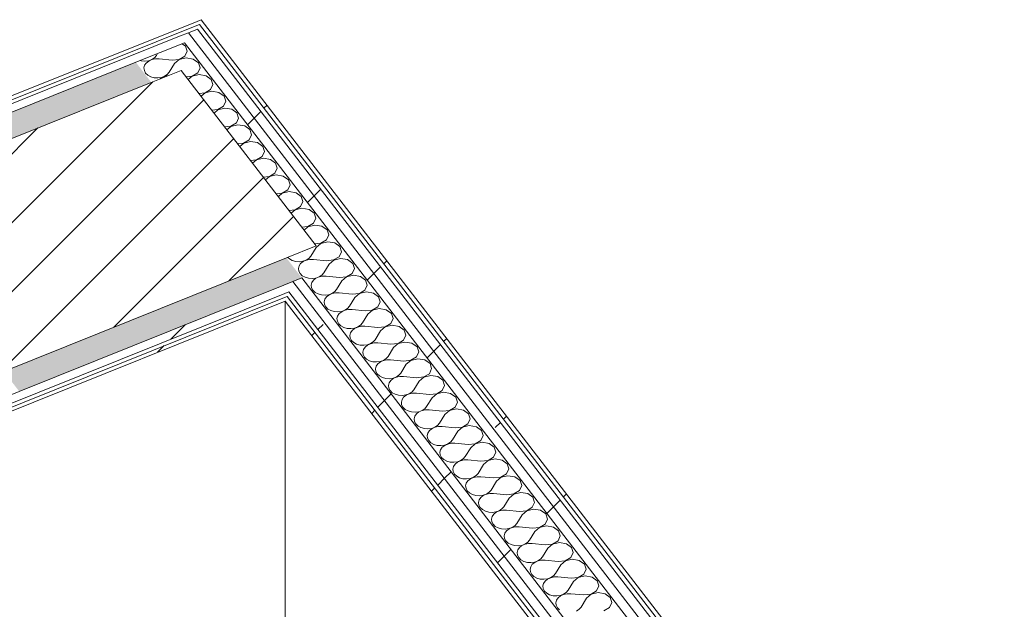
# Model space of a CAD drawing. Header units: millimetres. Extents: x -2220 to 52371, y -4077 to 6953.
# Tile 208 of 256: x 31501 to 32817, y 218 to 1006. Entities that reach past the tile are written whole.
import ezdxf

# ---------------------------------------------------------------- set-up
doc = ezdxf.new("R2010")
doc.units = ezdxf.units.MM
doc.header["$MEASUREMENT"] = 0
doc.linetypes.add('Wipeout_Contour', pattern=[1000, 0, -1000])
doc.layers.add('10_ESTR_Pilars', color=7, linetype='Continuous')
doc.layers.add('Nuevo_08_E_Envans secs', color=7, linetype='Continuous')
for name, color, linetype, lineweight in [('10_ESTR_Pilars_Pluma_Nº__28', 7, 'Continuous', 20), ('10_ESTR_Pilars_Pluma_Nº__42', 8, 'Continuous', 25), ('Nuevo_08_E_Envans secs_Pluma_Nº__1', 7, 'Continuous', 5), ('Nuevo_08_E_Envans secs_Pluma_Nº__47', 7, 'Continuous', 20)]:
    doc.layers.add(name, color=color, linetype=linetype, lineweight=lineweight)
for name, color, linetype, lineweight, true_color in [('Nuevo_08_E_Envans secs_Pluma_Nº__102', 7, 'Continuous', 5, 0xcccccc), ('Nuevo_08_E_Envans secs_Pluma_Nº__171', 171, 'Continuous', 13, 0xaaaaff), ('Nuevo_08_E_Envans secs_Pluma_Nº__177', 7, 'Continuous', 15, 0xf7e046)]:
    doc.layers.add(name, color=color, linetype=linetype, lineweight=lineweight, true_color=true_color)
pattern_1 = [(45, (42615.74, 4689.65), (-183.848, 183.848), [195, -65]), (45, (42615.74, 4873.5), (-183.848, 183.848), [195, -65])]

# ---------------------------------------------------------------- blocks, each defined once
blk = doc.blocks.new('Elem Sección_177_2', base_point=(42615.7, 4689.6))
at = {"color": 254, "linetype": 'Wipeout_Contour', "lineweight": 0, "ltscale": 126430.386656}
blk.add_wipeout([(31480.2, 536.4), (31897.6, 704.1), (31717.1, 938.5), (31299.7, 770.8)], dxfattribs=at).dxf.layer = '10_ESTR_Pilars'
at = {"layer": '10_ESTR_Pilars_Pluma_Nº__42', "linetype": 'Continuous', "lineweight": 25}
h = blk.add_hatch(dxfattribs=at)
h.set_pattern_fill('00_GCT_trama_45º_e1_400__06', color=8, style=0, pattern_type=2)
h.set_pattern_definition([(45, (42615.74, 4689.647), (-45.96194, 45.96194), [])])
h.paths.add_polyline_path([(31480.2, 536.4), (31897.6, 704.1), (31717.1, 938.5), (31299.7, 770.8)])
at = {"layer": '10_ESTR_Pilars_Pluma_Nº__28', "color": 7, "linetype": 'Continuous', "lineweight": 20}
for p, q in [((31717.1, 938.5), (31897.6, 704.1)), ((31299.7, 770.8), (31480.2, 536.4))]:
    blk.add_line(p, q, dxfattribs=at)
at = {"layer": '10_ESTR_Pilars_Pluma_Nº__28', "color": 7, "linetype": 'Continuous', "lineweight": 20, "flags": 128}
for points in [[(31717.1, 938.5), (31677.2, 922.5), (31299.7, 770.8)], [(31897.6, 704.1), (31857.7, 688), (31480.2, 536.4)]]:
    blk.add_lwpolyline(points, dxfattribs=at)
blk = doc.blocks.new('*X347', base_point=(42615.7, 4689.6))
at = {"layer": 'Nuevo_08_E_Envans secs_Pluma_Nº__102', "color": 254, "linetype": 'Continuous', "lineweight": 5, "true_color": 0xcccccc}
for p, q in [((31722.9, 971), (31718.5, 974.2)), ((31685.7, 961), (31684, 958.3)), ((31722, 957.6), (31725.1, 964.2)), ((31725.1, 964.2), (31722.9, 971)), ((31662.2, 951.6), (31663.8, 951.1)), ((31663.8, 951.1), (31668.7, 950.8)), ((31670.5, 948.4), (31668.3, 945.3)), ((31668.7, 950.8), (31673.5, 951.4)), ((31673.8, 951), (31670.5, 948.4)), ((31673.5, 951.4), (31677.8, 953)), ((31677.9, 952.9), (31673.8, 951)), ((31677.8, 953), (31681.5, 955.3)), ((31682.6, 953.9), (31677.9, 952.9)), ((31681.5, 955.3), (31684, 958.3)), ((31687.5, 953.9), (31682.6, 953.9)), ((31705, 952.1), (31687.5, 953.9)), ((31708.4, 947.7), (31701.2, 936)), ((31705, 952.1), (31714.6, 953.1)), ((31714.6, 953), (31708.4, 947.7)), ((31714.6, 953.1), (31722, 957.6)), ((31723.8, 955.2), (31714.6, 953)), ((31733.2, 953.6), (31723.8, 955.2)), ((31740.1, 948.7), (31733.2, 953.6)), ((31742.3, 941.9), (31740.1, 948.7)), ((31668.3, 945.3), (31667.4, 941.8)), ((31667.4, 941.8), (31667.9, 938.3)), ((31667.9, 938.3), (31669.6, 935)), ((31669.6, 935), (31672.6, 932.2)), ((31698.6, 933), (31701.2, 936)), ((31731.8, 930.8), (31739.2, 935.3)), ((31739.2, 935.3), (31742.3, 941.9)), ((31672.6, 932.2), (31676.5, 930.1)), ((31676.5, 930.1), (31681, 928.8)), ((31681, 928.8), (31685.9, 928.4)), ((31685.9, 928.4), (31690.7, 929.1)), ((31691, 928.7), (31689.2, 927.3)), ((31690.7, 929.1), (31695, 930.7)), ((31695.1, 930.6), (31691, 928.7)), ((31695, 930.7), (31698.6, 933)), ((31699.7, 931.5), (31695.1, 930.6)), ((31723.7, 930), (31731.8, 930.8)), ((31731.8, 930.7), (31726.6, 926.2)), ((31741, 932.9), (31731.8, 930.7)), ((31750.4, 931.3), (31741, 932.9)), ((31757.2, 926.4), (31750.4, 931.3)), ((31759.5, 919.6), (31757.2, 926.4)), ((31740.9, 907.6), (31749, 908.5)), ((31749, 908.4), (31743.8, 903.9)), ((31749, 908.5), (31756.4, 912.9)), ((31758.2, 910.6), (31749, 908.4)), ((31756.4, 912.9), (31759.5, 919.6)), ((31767.6, 909), (31758.2, 910.6)), ((31774.4, 904), (31767.6, 909)), ((31773.6, 890.6), (31776.6, 897.2)), ((31776.6, 897.2), (31774.4, 904)), ((31758.1, 885.3), (31766.1, 886.1)), ((31766.2, 886), (31761, 881.5)), ((31766.1, 886.1), (31773.6, 890.6)), ((31775.4, 888.2), (31766.2, 886)), ((31784.8, 886.6), (31775.4, 888.2)), ((31791.6, 881.7), (31784.8, 886.6)), ((31793.8, 874.9), (31791.6, 881.7)), ((31783.3, 863.8), (31790.8, 868.3)), ((31790.8, 868.3), (31793.8, 874.9)), ((31775.3, 863), (31783.3, 863.8)), ((31783.4, 863.7), (31778.2, 859.2)), ((31792.6, 865.9), (31783.4, 863.7)), ((31802, 864.3), (31792.6, 865.9)), ((31808.8, 859.4), (31802, 864.3)), ((31811, 852.6), (31808.8, 859.4)), ((31800.5, 841.5), (31807.9, 845.9)), ((31809.8, 843.6), (31800.6, 841.4)), ((31807.9, 845.9), (31811, 852.6)), ((31819.2, 842), (31809.8, 843.6)), ((31826, 837), (31819.2, 842)), ((31792.5, 840.7), (31800.5, 841.5)), ((31800.6, 841.4), (31795.4, 836.9)), ((31825.1, 823.6), (31828.2, 830.2)), ((31828.2, 830.2), (31826, 837)), ((31809.6, 818.3), (31817.7, 819.1)), ((31817.8, 819.1), (31812.5, 814.5)), ((31817.7, 819.1), (31825.1, 823.6)), ((31827, 821.3), (31817.8, 819.1)), ((31836.4, 819.6), (31827, 821.3)), ((31843.2, 814.7), (31836.4, 819.6)), ((31842.3, 801.3), (31845.4, 807.9)), ((31845.4, 807.9), (31843.2, 814.7)), ((31826.8, 796), (31834.9, 796.8)), ((31835, 796.7), (31829.7, 792.2)), ((31834.9, 796.8), (31842.3, 801.3)), ((31844.1, 798.9), (31835, 796.7)), ((31853.5, 797.3), (31844.1, 798.9)), ((31860.4, 792.4), (31853.5, 797.3)), ((31862.6, 785.6), (31860.4, 792.4)), ((31852.1, 774.5), (31859.5, 779)), ((31861.3, 776.6), (31852.2, 774.4)), ((31859.5, 779), (31862.6, 785.6)), ((31870.7, 775), (31861.3, 776.6)), ((31844, 773.7), (31852.1, 774.5)), ((31852.2, 774.4), (31846.9, 769.9)), ((31877.6, 770), (31870.7, 775)), ((31876.7, 756.6), (31879.8, 763.3)), ((31879.8, 763.3), (31877.6, 770)), ((31861.2, 751.3), (31869.3, 752.2)), ((31869.3, 752.1), (31864.1, 747.6)), ((31869.3, 752.2), (31876.7, 756.6)), ((31878.5, 754.3), (31869.3, 752.1)), ((31887.9, 752.7), (31878.5, 754.3)), ((31894.8, 747.7), (31887.9, 752.7)), ((31893.9, 734.3), (31897, 740.9)), ((31897, 740.9), (31894.8, 747.7)), ((31878.4, 729), (31886.5, 729.8)), ((31886.5, 729.7), (31881.3, 725.2)), ((31886.5, 729.8), (31893.9, 734.3)), ((31895.7, 731.9), (31886.5, 729.7)), ((31905.1, 730.3), (31895.7, 731.9)), ((31911.9, 725.4), (31905.1, 730.3)), ((31914.2, 718.6), (31911.9, 725.4)), ((31903.7, 707.5), (31911.1, 712)), ((31911.1, 712), (31914.2, 718.6)), ((31897.5, 702.1), (31890.3, 690.4)), ((31895.6, 706.7), (31903.7, 707.5)), ((31903.7, 707.4), (31897.5, 702.1)), ((31912.9, 709.6), (31903.7, 707.4)), ((31922.3, 708), (31912.9, 709.6)), ((31929.1, 703.1), (31922.3, 708)), ((31931.3, 696.3), (31929.1, 703.1)), ((31859.4, 688.7), (31861.6, 686.6)), ((31861.6, 686.6), (31865.5, 684.4)), ((31865.5, 684.4), (31870.1, 683.2)), ((31879.7, 683.5), (31884.1, 685)), ((31884.2, 684.9), (31880, 683.1)), ((31884.1, 685), (31887.7, 687.4)), ((31888.9, 685.9), (31884.2, 684.9)), ((31887.7, 687.4), (31890.3, 690.4)), ((31893.7, 685.9), (31888.9, 685.9)), ((31911.3, 684.2), (31893.7, 685.9)), ((31911.3, 684.2), (31920.8, 685.2)), ((31920.9, 685.1), (31914.7, 679.7)), ((31920.8, 685.2), (31928.3, 689.6)), ((31930.1, 687.3), (31920.9, 685.1)), ((31928.3, 689.6), (31931.3, 696.3)), ((31939.5, 685.7), (31930.1, 687.3)), ((31946.3, 680.7), (31939.5, 685.7)), ((31870.1, 683.2), (31874.9, 682.8)), ((31874.6, 677.3), (31873.7, 673.9)), ((31873.7, 673.9), (31874.1, 670.3)), ((31876.7, 680.5), (31874.6, 677.3)), ((31874.9, 682.8), (31879.7, 683.5)), ((31880, 683.1), (31876.7, 680.5)), ((31914.7, 679.7), (31907.5, 668.1)), ((31945.5, 667.3), (31948.5, 673.9)), ((31948.5, 673.9), (31946.3, 680.7)), ((31874.1, 670.3), (31875.9, 667.1)), ((31875.9, 667.1), (31878.8, 664.2)), ((31878.8, 664.2), (31882.7, 662.1)), ((31882.7, 662.1), (31887.3, 660.8)), ((31887.3, 660.8), (31892.1, 660.5)), ((31893.9, 658.1), (31891.8, 655)), ((31892.1, 660.5), (31896.9, 661.1)), ((31897.2, 660.8), (31893.9, 658.1)), ((31896.9, 661.1), (31901.3, 662.7)), ((31901.4, 662.6), (31897.2, 660.8)), ((31901.3, 662.7), (31904.9, 665.1)), ((31906.1, 663.6), (31901.4, 662.6)), ((31904.9, 665.1), (31907.5, 668.1)), ((31910.9, 663.6), (31906.1, 663.6)), ((31928.5, 661.9), (31910.9, 663.6)), ((31928.5, 661.9), (31938, 662.8)), ((31938.1, 662.8), (31931.9, 657.4)), ((31938, 662.8), (31945.5, 667.3)), ((31947.3, 665), (31938.1, 662.8)), ((31956.7, 663.3), (31947.3, 665)), ((31963.5, 658.4), (31956.7, 663.3)), ((31965.7, 651.6), (31963.5, 658.4)), ((31891.8, 655), (31890.9, 651.5)), ((31890.9, 651.5), (31891.3, 648)), ((31891.3, 648), (31893.1, 644.7)), ((31893.1, 644.7), (31896, 641.9)), ((31922.1, 642.7), (31924.7, 645.7)), ((31931.9, 657.4), (31924.7, 645.7)), ((31955.2, 640.5), (31962.6, 645)), ((31962.6, 645), (31965.7, 651.6)), ((31896, 641.9), (31899.9, 639.8)), ((31899.9, 639.8), (31904.5, 638.5)), ((31904.5, 638.5), (31909.3, 638.2)), ((31909, 632.7), (31908.1, 629.2)), ((31911.1, 635.8), (31909, 632.7)), ((31909.3, 638.2), (31914.1, 638.8)), ((31914.4, 638.4), (31911.1, 635.8)), ((31914.1, 638.8), (31918.5, 640.4)), ((31918.6, 640.3), (31914.4, 638.4)), ((31918.5, 640.4), (31922.1, 642.7)), ((31923.2, 641.3), (31918.6, 640.3)), ((31928.1, 641.3), (31923.2, 641.3)), ((31945.6, 639.5), (31928.1, 641.3)), ((31949.1, 635.1), (31941.9, 623.4)), ((31945.6, 639.5), (31955.2, 640.5)), ((31955.3, 640.4), (31949.1, 635.1)), ((31964.5, 642.6), (31955.3, 640.4)), ((31973.9, 641), (31964.5, 642.6)), ((31980.7, 636.1), (31973.9, 641)), ((31982.9, 629.3), (31980.7, 636.1)), ((31908.1, 629.2), (31908.5, 625.7)), ((31908.5, 625.7), (31910.3, 622.4)), ((31910.3, 622.4), (31913.2, 619.6)), ((31913.2, 619.6), (31917.1, 617.5)), ((31935.7, 618), (31939.3, 620.4)), ((31940.4, 618.9), (31935.7, 618)), ((31939.3, 620.4), (31941.9, 623.4)), ((31945.3, 618.9), (31940.4, 618.9)), ((31962.8, 617.2), (31945.3, 618.9)), ((31962.8, 617.2), (31972.4, 618.2)), ((31972.4, 618.2), (31979.8, 622.7)), ((31981.7, 620.3), (31972.5, 618.1)), ((31979.8, 622.7), (31982.9, 629.3)), ((31991.1, 618.7), (31981.7, 620.3)), ((31997.9, 613.7), (31991.1, 618.7)), ((31917.1, 617.5), (31921.6, 616.2)), ((31921.6, 616.2), (31926.5, 615.8)), ((31926.1, 610.3), (31925.2, 606.9)), ((31925.2, 606.9), (31925.7, 603.4)), ((31928.3, 613.5), (31926.1, 610.3)), ((31926.5, 615.8), (31931.3, 616.5)), ((31931.6, 616.1), (31928.3, 613.5)), ((31931.3, 616.5), (31935.7, 618)), ((31935.7, 618), (31931.6, 616.1)), ((31966.3, 612.7), (31959.1, 601.1)), ((31972.5, 618.1), (31966.3, 612.7)), ((31997, 600.3), (32000.1, 607)), ((32000.1, 607), (31997.9, 613.7)), ((31925.7, 603.4), (31927.5, 600.1)), ((31927.5, 600.1), (31930.4, 597.3)), ((31930.4, 597.3), (31934.3, 595.1)), ((31934.3, 595.1), (31938.8, 593.8)), ((31938.8, 593.8), (31943.7, 593.5)), ((31943.7, 593.5), (31948.5, 594.2)), ((31948.8, 593.8), (31945.5, 591.2)), ((31948.5, 594.2), (31952.9, 595.7)), ((31952.9, 595.6), (31948.8, 593.8)), ((31952.9, 595.7), (31956.5, 598.1)), ((31957.6, 596.6), (31952.9, 595.6)), ((31956.5, 598.1), (31959.1, 601.1)), ((31962.5, 596.6), (31957.6, 596.6)), ((31980, 594.9), (31962.5, 596.6)), ((31980, 594.9), (31989.6, 595.9)), ((31989.7, 595.8), (31983.5, 590.4)), ((31989.6, 595.9), (31997, 600.3)), ((31998.8, 598), (31989.7, 595.8)), ((32008.2, 596.4), (31998.8, 598)), ((32015.1, 591.4), (32008.2, 596.4)), ((31943.3, 588), (31942.4, 584.5)), ((31942.4, 584.5), (31942.9, 581)), ((31942.9, 581), (31944.6, 577.7)), ((31945.5, 591.2), (31943.3, 588)), ((31973.7, 575.8), (31976.3, 578.7)), ((31983.5, 590.4), (31976.3, 578.7)), ((32014.2, 578), (32017.3, 584.6)), ((32017.3, 584.6), (32015.1, 591.4)), ((31944.6, 577.7), (31947.6, 574.9)), ((31947.6, 574.9), (31951.5, 572.8)), ((31951.5, 572.8), (31956, 571.5)), ((31956, 571.5), (31960.9, 571.2)), ((31960.5, 565.7), (31959.6, 562.2)), ((31962.7, 568.8), (31960.5, 565.7)), ((31960.9, 571.2), (31965.7, 571.8)), ((31966, 571.4), (31962.7, 568.8)), ((31965.7, 571.8), (31970.1, 573.4)), ((31970.1, 573.3), (31966, 571.4)), ((31970.1, 573.4), (31973.7, 575.8)), ((31974.8, 574.3), (31970.1, 573.3)), ((31979.7, 574.3), (31974.8, 574.3)), ((31997.2, 572.6), (31979.7, 574.3)), ((32000.7, 568.1), (31993.4, 556.4)), ((31997.2, 572.6), (32006.8, 573.5)), ((32006.9, 573.4), (32000.7, 568.1)), ((32006.8, 573.5), (32014.2, 578)), ((32016, 575.6), (32006.9, 573.4)), ((32025.4, 574), (32016, 575.6)), ((32032.3, 569.1), (32025.4, 574)), ((32034.5, 562.3), (32032.3, 569.1)), ((31959.6, 562.2), (31960.1, 558.7)), ((31960.1, 558.7), (31961.8, 555.4)), ((31961.8, 555.4), (31964.8, 552.6)), ((31964.8, 552.6), (31968.7, 550.5)), ((31987.2, 551.1), (31990.9, 553.4)), ((31990.9, 553.4), (31993.4, 556.4)), ((32024, 551.2), (32031.4, 555.7)), ((32033.2, 553.3), (32024, 551.1)), ((32031.4, 555.7), (32034.5, 562.3)), ((32042.6, 551.7), (32033.2, 553.3)), ((31968.7, 550.5), (31973.2, 549.2)), ((31973.2, 549.2), (31978.1, 548.9)), ((31977.7, 543.3), (31976.8, 539.9)), ((31976.8, 539.9), (31977.3, 536.4)), ((31979.9, 546.5), (31977.7, 543.3)), ((31978.1, 548.9), (31982.9, 549.5)), ((31983.2, 549.1), (31979.9, 546.5)), ((31982.9, 549.5), (31987.2, 551.1)), ((31987.3, 551), (31983.2, 549.1)), ((31992, 551.9), (31987.3, 551)), ((31996.9, 552), (31992, 551.9)), ((32014.4, 550.2), (31996.9, 552)), ((32017.8, 545.8), (32010.6, 534.1)), ((32014.4, 550.2), (32024, 551.2)), ((32024, 551.1), (32017.8, 545.8)), ((32049.5, 546.8), (32042.6, 551.7)), ((32048.6, 533.3), (32051.7, 540)), ((32051.7, 540), (32049.5, 546.8)), ((31977.3, 536.4), (31979, 533.1)), ((31979, 533.1), (31982, 530.3)), ((31982, 530.3), (31985.9, 528.1)), ((31985.9, 528.1), (31990.4, 526.9)), ((31990.4, 526.9), (31995.3, 526.5)), ((31995.3, 526.5), (32000.1, 527.2)), ((32000.4, 526.8), (31997.1, 524.2)), ((32000.1, 527.2), (32004.4, 528.7)), ((32004.5, 528.6), (32000.4, 526.8)), ((32004.4, 528.7), (32008, 531.1)), ((32009.2, 529.6), (32004.5, 528.6)), ((32008, 531.1), (32010.6, 534.1)), ((32014.1, 529.6), (32009.2, 529.6)), ((32031.6, 527.9), (32014.1, 529.6)), ((32031.6, 527.9), (32041.2, 528.9)), ((32041.2, 528.8), (32035, 523.4)), ((32041.2, 528.9), (32048.6, 533.3)), ((32050.4, 531), (32041.2, 528.8)), ((32059.8, 529.4), (32050.4, 531)), ((32066.6, 524.4), (32059.8, 529.4)), ((31994.9, 521), (31994, 517.6)), ((31994, 517.6), (31994.5, 514)), ((31994.5, 514), (31996.2, 510.8)), ((31997.1, 524.2), (31994.9, 521)), ((32035, 523.4), (32027.8, 511.8)), ((32065.8, 511), (32068.8, 517.6)), ((32068.8, 517.6), (32066.6, 524.4)), ((31996.2, 510.8), (31999.1, 507.9)), ((31999.1, 507.9), (32003, 505.8)), ((32003, 505.8), (32007.6, 504.5)), ((32007.6, 504.5), (32012.4, 504.2)), ((32014.3, 501.8), (32012.1, 498.7)), ((32012.4, 504.2), (32017.2, 504.8)), ((32017.5, 504.5), (32014.3, 501.8)), ((32017.2, 504.8), (32021.6, 506.4)), ((32021.7, 506.3), (32017.5, 504.5)), ((32021.6, 506.4), (32025.2, 508.8)), ((32026.4, 507.3), (32021.7, 506.3)), ((32025.2, 508.8), (32027.8, 511.8)), ((32031.3, 507.3), (32026.4, 507.3)), ((32048.8, 505.6), (32031.3, 507.3)), ((32052.2, 501.1), (32045, 489.4)), ((32048.8, 505.6), (32058.4, 506.5)), ((32058.4, 506.5), (32052.2, 501.1)), ((32058.4, 506.5), (32065.8, 511)), ((32067.6, 508.7), (32058.4, 506.5)), ((32077, 507), (32067.6, 508.7)), ((32083.8, 502.1), (32077, 507)), ((32086, 495.3), (32083.8, 502.1)), ((32012.1, 498.7), (32011.2, 495.2)), ((32011.2, 495.2), (32011.6, 491.7)), ((32011.6, 491.7), (32013.4, 488.4)), ((32013.4, 488.4), (32016.3, 485.6)), ((32042.4, 486.4), (32045, 489.4)), ((32075.5, 484.2), (32083, 488.7)), ((32083, 488.7), (32086, 495.3)), ((32016.3, 485.6), (32020.2, 483.5)), ((32020.2, 483.5), (32024.8, 482.2)), ((32024.8, 482.2), (32029.6, 481.9)), ((32029.3, 476.4), (32028.4, 472.9)), ((32031.4, 479.5), (32029.3, 476.4)), ((32029.6, 481.9), (32034.4, 482.5)), ((32034.7, 482.1), (32031.4, 479.5)), ((32034.4, 482.5), (32038.8, 484.1)), ((32038.9, 484), (32034.7, 482.1)), ((32038.8, 484.1), (32042.4, 486.4)), ((32043.6, 485), (32038.9, 484)), ((32048.4, 485), (32043.6, 485)), ((32066, 483.2), (32048.4, 485)), ((32069.4, 478.8), (32062.2, 467.1)), ((32066, 483.2), (32075.5, 484.2)), ((32075.6, 484.1), (32069.4, 478.8)), ((32084.8, 486.3), (32075.6, 484.1)), ((32094.2, 484.7), (32084.8, 486.3)), ((32101, 479.8), (32094.2, 484.7)), ((32103.2, 473), (32101, 479.8)), ((32028.4, 472.9), (32028.8, 469.4)), ((32028.8, 469.4), (32030.6, 466.1)), ((32030.6, 466.1), (32033.5, 463.3)), ((32033.5, 463.3), (32037.4, 461.2)), ((32037.4, 461.2), (32042, 459.9)), ((32051.6, 460.2), (32056, 461.7)), ((32056.1, 461.7), (32051.9, 459.8)), ((32056, 461.7), (32059.6, 464.1)), ((32060.8, 462.6), (32056.1, 461.7)), ((32059.6, 464.1), (32062.2, 467.1)), ((32065.6, 462.6), (32060.8, 462.6)), ((32083.2, 460.9), (32065.6, 462.6)), ((32083.2, 460.9), (32092.7, 461.9)), ((32092.8, 461.8), (32086.6, 456.4)), ((32092.7, 461.9), (32100.2, 466.4)), ((32102, 464), (32092.8, 461.8)), ((32100.2, 466.4), (32103.2, 473)), ((32111.4, 462.4), (32102, 464)), ((32118.2, 457.4), (32111.4, 462.4)), ((32042, 459.9), (32046.8, 459.5)), ((32046.5, 454), (32045.6, 450.6)), ((32045.6, 450.6), (32046, 447.1)), ((32048.6, 457.2), (32046.5, 454)), ((32046.8, 459.5), (32051.6, 460.2)), ((32051.9, 459.8), (32048.6, 457.2)), ((32086.6, 456.4), (32079.4, 444.8)), ((32117.3, 444), (32120.4, 450.6)), ((32120.4, 450.6), (32118.2, 457.4)), ((32046, 447.1), (32047.8, 443.8)), ((32047.8, 443.8), (32050.7, 441)), ((32050.7, 441), (32054.6, 438.8)), ((32054.6, 438.8), (32059.2, 437.5)), ((32059.2, 437.5), (32064, 437.2)), ((32065.8, 434.9), (32063.7, 431.7)), ((32064, 437.2), (32068.8, 437.9)), ((32069.1, 437.5), (32065.8, 434.9)), ((32068.8, 437.9), (32073.2, 439.4)), ((32073.3, 439.3), (32069.1, 437.5)), ((32073.2, 439.4), (32076.8, 441.8)), ((32077.9, 440.3), (32073.3, 439.3)), ((32076.8, 441.8), (32079.4, 444.8)), ((32082.8, 440.3), (32077.9, 440.3)), ((32100.3, 438.6), (32082.8, 440.3)), ((32103.8, 434.1), (32096.6, 422.4)), ((32100.3, 438.6), (32109.9, 439.6)), ((32110, 439.5), (32103.8, 434.1)), ((32109.9, 439.6), (32117.3, 444)), ((32119.2, 441.7), (32110, 439.5)), ((32128.6, 440.1), (32119.2, 441.7)), ((32135.4, 435.1), (32128.6, 440.1)), ((32137.6, 428.3), (32135.4, 435.1)), ((32063.7, 431.7), (32062.8, 428.2)), ((32062.8, 428.2), (32063.2, 424.7)), ((32063.2, 424.7), (32065, 421.4)), ((32065, 421.4), (32067.9, 418.6)), ((32094, 419.5), (32096.6, 422.4)), ((32127.1, 417.2), (32134.5, 421.7)), ((32134.5, 421.7), (32137.6, 428.3)), ((32067.9, 418.6), (32071.8, 416.5)), ((32071.8, 416.5), (32076.3, 415.2)), ((32076.3, 415.2), (32081.2, 414.9)), ((32080.8, 409.4), (32079.9, 405.9)), ((32083, 412.5), (32080.8, 409.4)), ((32081.2, 414.9), (32086, 415.5)), ((32086.3, 415.1), (32083, 412.5)), ((32086, 415.5), (32090.4, 417.1)), ((32090.4, 417), (32086.3, 415.1)), ((32090.4, 417.1), (32094, 419.5)), ((32095.1, 418), (32090.4, 417)), ((32100, 418), (32095.1, 418)), ((32117.5, 416.2), (32100, 418)), ((32121, 411.8), (32113.8, 400.1)), ((32117.5, 416.2), (32127.1, 417.2)), ((32127.2, 417.1), (32121, 411.8)), ((32136.4, 419.3), (32127.2, 417.1)), ((32145.8, 417.7), (32136.4, 419.3)), ((32152.6, 412.8), (32145.8, 417.7)), ((32154.8, 406), (32152.6, 412.8)), ((32079.9, 405.9), (32080.4, 402.4)), ((32080.4, 402.4), (32082.2, 399.1)), ((32082.2, 399.1), (32085.1, 396.3)), ((32085.1, 396.3), (32089, 394.2)), ((32103.2, 393.2), (32107.6, 394.8)), ((32107.6, 394.7), (32103.5, 392.8)), ((32107.6, 394.8), (32111.2, 397.1)), ((32112.3, 395.6), (32107.6, 394.7)), ((32111.2, 397.1), (32113.8, 400.1)), ((32117.2, 395.6), (32112.3, 395.6)), ((32134.7, 393.9), (32117.2, 395.6)), ((32134.7, 393.9), (32144.3, 394.9)), ((32144.4, 394.8), (32138.2, 389.5)), ((32144.3, 394.9), (32151.7, 399.4)), ((32153.5, 397), (32144.4, 394.8)), ((32151.7, 399.4), (32154.8, 406)), ((32162.9, 395.4), (32153.5, 397)), ((32169.8, 390.5), (32162.9, 395.4)), ((32089, 394.2), (32093.5, 392.9)), ((32093.5, 392.9), (32098.4, 392.6)), ((32098, 387), (32097.1, 383.6)), ((32097.1, 383.6), (32097.6, 380.1)), ((32100.2, 390.2), (32098, 387)), ((32098.4, 392.6), (32103.2, 393.2)), ((32103.5, 392.8), (32100.2, 390.2)), ((32138.2, 389.5), (32131, 377.8)), ((32168.9, 377), (32172, 383.7)), ((32172, 383.7), (32169.8, 390.5)), ((32097.6, 380.1), (32099.3, 376.8)), ((32099.3, 376.8), (32102.3, 374)), ((32102.3, 374), (32106.2, 371.8)), ((32106.2, 371.8), (32110.7, 370.6)), ((32110.7, 370.6), (32115.6, 370.2)), ((32115.6, 370.2), (32120.4, 370.9)), ((32120.7, 370.5), (32117.4, 367.9)), ((32120.4, 370.9), (32124.8, 372.4)), ((32124.8, 372.3), (32120.7, 370.5)), ((32124.8, 372.4), (32128.4, 374.8)), ((32129.5, 373.3), (32124.8, 372.3)), ((32128.4, 374.8), (32131, 377.8)), ((32134.4, 373.3), (32129.5, 373.3)), ((32151.9, 371.6), (32134.4, 373.3)), ((32151.9, 371.6), (32161.5, 372.6)), ((32161.6, 372.5), (32155.4, 367.1)), ((32161.5, 372.6), (32168.9, 377)), ((32170.7, 374.7), (32161.6, 372.5)), ((32180.1, 373.1), (32170.7, 374.7)), ((32187, 368.1), (32180.1, 373.1)), ((32115.2, 364.7), (32114.3, 361.2)), ((32114.3, 361.2), (32114.8, 357.7)), ((32114.8, 357.7), (32116.5, 354.5)), ((32117.4, 367.9), (32115.2, 364.7)), ((32145.6, 352.5), (32148.1, 355.5)), ((32155.4, 367.1), (32148.1, 355.5)), ((32186.1, 354.7), (32189.2, 361.3)), ((32189.2, 361.3), (32187, 368.1)), ((32116.5, 354.5), (32119.5, 351.6)), ((32119.5, 351.6), (32123.4, 349.5)), ((32123.4, 349.5), (32127.9, 348.2)), ((32127.9, 348.2), (32132.8, 347.9)), ((32132.4, 342.4), (32131.5, 338.9)), ((32134.6, 345.5), (32132.4, 342.4)), ((32132.8, 347.9), (32137.6, 348.5)), ((32137.9, 348.1), (32134.6, 345.5)), ((32137.6, 348.5), (32141.9, 350.1)), ((32142, 350), (32137.9, 348.1)), ((32141.9, 350.1), (32145.6, 352.5)), ((32146.7, 351), (32142, 350)), ((32151.6, 351), (32146.7, 351)), ((32169.1, 349.3), (32151.6, 351)), ((32172.5, 344.8), (32165.3, 333.1)), ((32169.1, 349.3), (32178.7, 350.2)), ((32178.7, 350.2), (32172.5, 344.8)), ((32178.7, 350.2), (32186.1, 354.7)), ((32187.9, 352.4), (32178.7, 350.2)), ((32197.3, 350.7), (32187.9, 352.4)), ((32204.2, 345.8), (32197.3, 350.7)), ((32206.4, 339), (32204.2, 345.8)), ((32131.5, 338.9), (32132, 335.4)), ((32132, 335.4), (32133.7, 332.1)), ((32133.7, 332.1), (32136.7, 329.3)), ((32136.7, 329.3), (32140.6, 327.2)), ((32159.1, 327.8), (32162.7, 330.1)), ((32162.7, 330.1), (32165.3, 333.1)), ((32195.9, 327.9), (32203.3, 332.4)), ((32205.1, 330), (32195.9, 327.8)), ((32203.3, 332.4), (32206.4, 339)), ((32214.5, 328.4), (32205.1, 330)), ((32140.6, 327.2), (32145.1, 325.9)), ((32145.1, 325.9), (32150, 325.6)), ((32149.6, 320.1), (32148.7, 316.6)), ((32148.7, 316.6), (32149.2, 313.1)), ((32151.8, 323.2), (32149.6, 320.1)), ((32150, 325.6), (32154.8, 326.2)), ((32155.1, 325.8), (32151.8, 323.2)), ((32154.8, 326.2), (32159.1, 327.8)), ((32159.2, 327.7), (32155.1, 325.8)), ((32163.9, 328.7), (32159.2, 327.7)), ((32168.8, 328.7), (32163.9, 328.7)), ((32186.3, 326.9), (32168.8, 328.7)), ((32189.7, 322.5), (32182.5, 310.8)), ((32186.3, 326.9), (32195.9, 327.9)), ((32195.9, 327.8), (32189.7, 322.5)), ((32221.3, 323.5), (32214.5, 328.4)), ((32220.5, 310.1), (32223.5, 316.7)), ((32223.5, 316.7), (32221.3, 323.5)), ((32149.2, 313.1), (32150.9, 309.8)), ((32150.9, 309.8), (32153.8, 307)), ((32153.8, 307), (32157.7, 304.9)), ((32157.7, 304.9), (32162.3, 303.6)), ((32162.3, 303.6), (32167.1, 303.2)), ((32167.1, 303.2), (32171.9, 303.9)), ((32172.2, 303.5), (32169, 300.9)), ((32171.9, 303.9), (32176.3, 305.4)), ((32176.4, 305.4), (32172.2, 303.5)), ((32176.3, 305.4), (32179.9, 307.8)), ((32181.1, 306.3), (32176.4, 305.4)), ((32179.9, 307.8), (32182.5, 310.8)), ((32186, 306.3), (32181.1, 306.3)), ((32203.5, 304.6), (32186, 306.3)), ((32203.5, 304.6), (32213.1, 305.6)), ((32213.1, 305.5), (32206.9, 300.1)), ((32213.1, 305.6), (32220.5, 310.1)), ((32222.3, 307.7), (32213.1, 305.5)), ((32231.7, 306.1), (32222.3, 307.7)), ((32238.5, 301.1), (32231.7, 306.1)), ((32166.8, 297.7), (32165.9, 294.3)), ((32165.9, 294.3), (32166.3, 290.8)), ((32166.3, 290.8), (32168.1, 287.5)), ((32169, 300.9), (32166.8, 297.7)), ((32206.9, 300.1), (32199.7, 288.5)), ((32237.7, 287.7), (32240.7, 294.3)), ((32240.7, 294.3), (32238.5, 301.1)), ((32168.1, 287.5), (32171, 284.7)), ((32171, 284.7), (32174.9, 282.5)), ((32174.9, 282.5), (32179.5, 281.2)), ((32179.5, 281.2), (32184.3, 280.9)), ((32186.1, 278.6), (32184, 275.4)), ((32184.3, 280.9), (32189.1, 281.6)), ((32189.4, 281.2), (32186.1, 278.6)), ((32189.1, 281.6), (32193.5, 283.1)), ((32193.6, 283), (32189.4, 281.2)), ((32193.5, 283.1), (32197.1, 285.5)), ((32198.3, 284), (32193.6, 283)), ((32197.1, 285.5), (32199.7, 288.5)), ((32203.1, 284), (32198.3, 284)), ((32220.7, 282.3), (32203.1, 284)), ((32224.1, 277.8), (32216.9, 266.1)), ((32220.7, 282.3), (32230.2, 283.3)), ((32230.3, 283.2), (32224.1, 277.8)), ((32230.2, 283.3), (32237.7, 287.7)), ((32239.5, 285.4), (32230.3, 283.2)), ((32248.9, 283.8), (32239.5, 285.4)), ((32255.7, 278.8), (32248.9, 283.8)), ((32257.9, 272), (32255.7, 278.8)), ((32184, 275.4), (32183.1, 271.9)), ((32183.1, 271.9), (32183.5, 268.4)), ((32183.5, 268.4), (32185.3, 265.1)), ((32185.3, 265.1), (32188.2, 262.3)), ((32210.7, 260.8), (32214.3, 263.2)), ((32214.3, 263.2), (32216.9, 266.1)), ((32247.4, 260.9), (32254.9, 265.4)), ((32254.9, 265.4), (32257.9, 272)), ((32188.2, 262.3), (32192.1, 260.2)), ((32192.1, 260.2), (32196.7, 258.9)), ((32196.7, 258.9), (32201.5, 258.6)), ((32201.2, 253.1), (32200.3, 249.6)), ((32203.3, 256.2), (32201.2, 253.1)), ((32201.5, 258.6), (32206.3, 259.2)), ((32206.6, 258.8), (32203.3, 256.2)), ((32206.3, 259.2), (32210.7, 260.8)), ((32210.8, 260.7), (32206.6, 258.8)), ((32215.5, 261.7), (32210.8, 260.7)), ((32220.3, 261.7), (32215.5, 261.7)), ((32237.9, 259.9), (32220.3, 261.7)), ((32241.3, 255.5), (32234.1, 243.8)), ((32237.9, 259.9), (32247.4, 260.9)), ((32247.5, 260.8), (32241.3, 255.5)), ((32256.7, 263), (32247.5, 260.8)), ((32266.1, 261.4), (32256.7, 263)), ((32272.9, 256.5), (32266.1, 261.4)), ((32275.1, 249.7), (32272.9, 256.5)), ((32200.3, 249.6), (32200.7, 246.1)), ((32200.7, 246.1), (32202.5, 242.8)), ((32202.5, 242.8), (32205.4, 240)), ((32205.4, 240), (32209.3, 237.9)), ((32209.3, 237.9), (32213.9, 236.6)), ((32218.7, 236.3), (32223.5, 236.9)), ((32223.5, 236.9), (32227.9, 238.5)), ((32228, 238.4), (32223.8, 236.5)), ((32227.9, 238.5), (32231.5, 240.8)), ((32232.6, 239.3), (32228, 238.4)), ((32231.5, 240.8), (32234.1, 243.8)), ((32237.5, 239.3), (32232.6, 239.3)), ((32255, 237.6), (32237.5, 239.3)), ((32255, 237.6), (32264.6, 238.6)), ((32264.7, 238.5), (32258.5, 233.2)), ((32264.6, 238.6), (32272, 243.1)), ((32273.9, 240.7), (32264.7, 238.5)), ((32272, 243.1), (32275.1, 249.7)), ((32283.3, 239.1), (32273.9, 240.7)), ((32290.1, 234.2), (32283.3, 239.1)), ((32213.9, 236.6), (32218.7, 236.3)), ((32218.4, 230.7), (32217.5, 227.3)), ((32217.5, 227.3), (32217.9, 223.8)), ((32217.9, 223.8), (32219.7, 220.5)), ((32220.5, 233.9), (32218.4, 230.7)), ((32223.8, 236.5), (32220.5, 233.9)), ((32258.5, 233.2), (32251.3, 221.5)), ((32289.2, 220.7), (32292.3, 227.4)), ((32292.3, 227.4), (32290.1, 234.2)), ((32219.7, 220.5), (32222.6, 217.7)), ((32245.1, 216.1), (32248.7, 218.5)), ((32248.7, 218.5), (32251.3, 221.5)), ((32281.8, 216.3), (32289.2, 220.7))]:
    blk.add_line(p, q, dxfattribs=at)
blk = doc.blocks.new('Elem Sección_259_2', base_point=(42615.7, 4689.6))
at = {"layer": 'Nuevo_08_E_Envans secs', "lineweight": 0}
blk.add_blockref('*X347', (42615.7, 4689.6), dxfattribs=at)
at = {"color": 254, "linetype": 'Wipeout_Contour', "lineweight": 0, "ltscale": 129292.235962}
blk.add_wipeout([(31858.5, 636.6), (31852.9, 634.4), (32776.5, -565.4), (32782, -563.2)], dxfattribs=at).dxf.layer = 'Nuevo_08_E_Envans secs'
at = {"layer": 'Nuevo_08_E_Envans secs_Pluma_Nº__171', "linetype": 'Continuous', "lineweight": 13, "true_color": 0xaaaaff}
h = blk.add_hatch(dxfattribs=at)
h.set_pattern_fill('Panellat_HPL_0002', color=161, style=0, pattern_type=2)
h.set_pattern_definition(pattern_1)
h.paths.add_polyline_path([(31858.5, 636.6), (31852.9, 634.4), (32776.5, -565.4), (32782, -563.2)])
at = {"color": 254, "linetype": 'Wipeout_Contour', "lineweight": 0, "ltscale": 129314.381393}
blk.add_wipeout([(31738.9, 993.8), (31726.9, 988.9), (32898.5, -533), (32910.5, -528.2)], dxfattribs=at).dxf.layer = 'Nuevo_08_E_Envans secs'
at = {"layer": 'Nuevo_08_E_Envans secs_Pluma_Nº__177', "linetype": 'Continuous', "lineweight": 15, "true_color": 0xf7e046}
h = blk.add_hatch(dxfattribs=at)
h.set_pattern_fill('Panellat_HPL_0002', color=53, style=0, pattern_type=2)
h.set_pattern_definition(pattern_1)
h.paths.add_polyline_path([(31738.9, 993.8), (31726.9, 988.9), (32898.5, -533), (32910.5, -528.2)])
at = {"color": 254, "linetype": 'Wipeout_Contour', "lineweight": 0, "ltscale": 193919.065756}
blk.add_wipeout([(31714.8, 984.1), (31721.5, 975.4), (32893.1, -546.6), (32905.2, -541.7), (32898.5, -533), (31726.9, 988.9)], dxfattribs=at).dxf.layer = 'Nuevo_08_E_Envans secs'
at = {"layer": 'Nuevo_08_E_Envans secs_Pluma_Nº__177', "linetype": 'Continuous', "lineweight": 15, "true_color": 0xf7e046}
h = blk.add_hatch(dxfattribs=at)
h.set_pattern_fill('Panellat_HPL_0002', color=53, style=0, pattern_type=2)
h.set_pattern_definition(pattern_1)
h.paths.add_polyline_path([(31714.8, 984.1), (31721.5, 975.4), (32893.1, -546.6), (32905.2, -541.7), (32898.5, -533), (31726.9, 988.9)])
at = {"color": 254, "linetype": 'Wipeout_Contour', "lineweight": 0, "ltscale": 162226.590212}
blk.add_wipeout([(31878.3, 661.2), (31866.3, 656.4), (32809.4, -568.8), (32816.2, -577.5), (32828.2, -572.7)], dxfattribs=at).dxf.layer = 'Nuevo_08_E_Envans secs'
at = {"layer": 'Nuevo_08_E_Envans secs_Pluma_Nº__177', "linetype": 'Continuous', "lineweight": 15, "true_color": 0xf7e046}
h = blk.add_hatch(dxfattribs=at)
h.set_pattern_fill('Panellat_HPL_0002', color=53, style=0, pattern_type=2)
h.set_pattern_definition(pattern_1)
h.paths.add_polyline_path([(31878.3, 661.2), (31866.3, 656.4), (32809.4, -568.8), (32816.2, -577.5), (32828.2, -572.7)])
at = {"color": 254, "linetype": 'Wipeout_Contour', "lineweight": 0, "ltscale": 129350.721621}
blk.add_wipeout([(31854.2, 651.6), (32797.4, -573.6), (32809.4, -568.8), (31866.3, 656.4)], dxfattribs=at).dxf.layer = 'Nuevo_08_E_Envans secs'
at = {"layer": 'Nuevo_08_E_Envans secs_Pluma_Nº__177', "linetype": 'Continuous', "lineweight": 15, "true_color": 0xf7e046}
h = blk.add_hatch(dxfattribs=at)
h.set_pattern_fill('Panellat_HPL_0002', color=53, style=0, pattern_type=2)
h.set_pattern_definition(pattern_1)
h.paths.add_polyline_path([(31854.2, 651.6), (32797.4, -573.6), (32809.4, -568.8), (31866.3, 656.4)])
at = {"color": 254, "linetype": 'Wipeout_Contour', "lineweight": 0, "ltscale": 129340.188014}
blk.add_wipeout([(31743.9, 1006.3), (31738.3, 1004), (32906.3, -513.2), (32911.9, -511)], dxfattribs=at).dxf.layer = 'Nuevo_08_E_Envans secs'
at = {"layer": 'Nuevo_08_E_Envans secs_Pluma_Nº__171', "linetype": 'Continuous', "lineweight": 13, "true_color": 0xaaaaff}
h = blk.add_hatch(dxfattribs=at)
h.set_pattern_fill('Panellat_HPL_0002', color=161, style=0, pattern_type=2)
h.set_pattern_definition(pattern_1)
h.paths.add_polyline_path([(31743.9, 1006.3), (31738.3, 1004), (32906.3, -513.2), (32911.9, -511)])
at = {"layer": 'Nuevo_08_E_Envans secs_Pluma_Nº__1', "color": 7, "linetype": 'Continuous', "lineweight": 5}
for p, q in [((31743.9, 1006.3), (31738.3, 1004)), ((31743.9, 1006.3), (32911.9, -511)), ((31878.3, 661.2), (32828.2, -572.7)), ((31866.3, 656.4), (32809.4, -568.8)), ((31858.5, 636.6), (32782, -563.2)), ((31860.9, 642.8), (32790.7, -564.9)), ((31856, 630.3), (32773.4, -561.4))]:
    blk.add_line(p, q, dxfattribs=at)
at = {"layer": 'Nuevo_08_E_Envans secs_Pluma_Nº__1', "color": 7, "linetype": 'Continuous', "lineweight": 5, "flags": 128}
for points in [[(31741.4, 1000), (32906.3, -513.2), (32909.4, -517.2)], [(31726.9, 988.9), (32898.5, -533), (32905.2, -541.7)], [(31738.9, 993.8), (32903.8, -519.5), (32910.5, -528.2)], [(31721.5, 975.4), (32893.1, -546.6), (32929.2, -593.5), (33484.3, -1314.6)]]:
    blk.add_lwpolyline(points, dxfattribs=at)
blk = doc.blocks.new('*X349', base_point=(42615.7, 4689.6))
at = {"layer": 'Nuevo_08_E_Envans secs_Pluma_Nº__102', "linetype": 'Continuous', "lineweight": 5, "true_color": 0xcccccc}
blk.add_hatch(color=254, dxfattribs=at).paths.add_polyline_path([(31242, 782.7), (31262.6, 755.9), (31677.2, 922.5), (31656.6, 949.3)])
blk = doc.blocks.new('Elem Sección_260_2', base_point=(42615.7, 4689.6))
at = {"layer": 'Nuevo_08_E_Envans secs_Pluma_Nº__47', "color": 7, "linetype": 'Continuous', "lineweight": 20}
blk.add_line((31209, -216.4), (31205.9, -212.4), dxfattribs=at)
at = {"layer": 'Nuevo_08_E_Envans secs', "lineweight": 0}
blk.add_blockref('*X349', (42615.7, 4689.6), dxfattribs=at)
at = {"color": 254, "linetype": 'Wipeout_Contour', "lineweight": 0, "ltscale": 188862.156927}
blk.add_wipeout([(31656.6, 949.3), (31721.5, 975.4), (31714.8, 984.1), (31223.3, 786.6), (31230, 777.9), (31242, 782.7)], dxfattribs=at).dxf.layer = 'Nuevo_08_E_Envans secs'
at = {"layer": 'Nuevo_08_E_Envans secs_Pluma_Nº__177', "linetype": 'Continuous', "lineweight": 15, "true_color": 0xf7e046}
h = blk.add_hatch(dxfattribs=at)
h.set_pattern_fill('Panellat_HPL_0002', color=53, style=0, pattern_type=2)
h.set_pattern_definition(pattern_1)
h.paths.add_polyline_path([(31656.6, 949.3), (31721.5, 975.4), (31714.8, 984.1), (31223.3, 786.6), (31230, 777.9), (31242, 782.7)])
at = {"color": 254, "linetype": 'Wipeout_Contour', "lineweight": 0, "ltscale": 125946.222027}
blk.add_wipeout([(31741.4, 1000), (31738.3, 1004), (31205.9, 790.1), (31209, 786.1)], dxfattribs=at).dxf.layer = 'Nuevo_08_E_Envans secs'
at = {"layer": 'Nuevo_08_E_Envans secs_Pluma_Nº__171', "linetype": 'Continuous', "lineweight": 13, "true_color": 0xaaaaff}
h = blk.add_hatch(dxfattribs=at)
h.set_pattern_fill('Panellat_HPL_0002', color=161, style=0, pattern_type=2)
h.set_pattern_definition(pattern_1)
h.paths.add_polyline_path([(31741.4, 1000), (31738.3, 1004), (31205.9, 790.1), (31209, 786.1)])
at = {"layer": 'Nuevo_08_E_Envans secs_Pluma_Nº__1', "color": 7, "linetype": 'Continuous', "lineweight": 5}
for p, q in [((31738.3, 1004), (31205.9, 790.1)), ((31205.9, 790.1), (31209, 786.1))]:
    blk.add_line(p, q, dxfattribs=at)
at = {"layer": 'Nuevo_08_E_Envans secs_Pluma_Nº__1', "color": 7, "linetype": 'Continuous', "lineweight": 5, "flags": 128}
for points in [[(31741.4, 1000), (31735.8, 997.8), (31214.6, 788.4)], [(31738.9, 993.8), (31726.9, 988.9), (31714.8, 984.1), (31223.3, 786.6)], [(31721.5, 975.4), (31656.6, 949.3), (31242, 782.7)]]:
    blk.add_lwpolyline(points, dxfattribs=at)
at = {"layer": 'Nuevo_08_E_Envans secs_Pluma_Nº__47', "color": 7, "linetype": 'Continuous', "lineweight": 20}
blk.add_line((31205.9, -212.4), (31205.9, 790.1), dxfattribs=at)
blk = doc.blocks.new('*X353', base_point=(42615.7, 4689.6))
at = {"layer": 'Nuevo_08_E_Envans secs_Pluma_Nº__102', "linetype": 'Continuous', "lineweight": 5, "true_color": 0xcccccc}
blk.add_hatch(color=254, dxfattribs=at).paths.add_polyline_path([(31480.2, 536.4), (31500.8, 509.6), (31854.2, 651.6), (31878.3, 661.2), (31857.7, 688)])
blk = doc.blocks.new('Elem Sección_262_2', base_point=(42615.7, 4689.6))
at = {"layer": 'Nuevo_08_E_Envans secs_Pluma_Nº__47', "color": 7, "linetype": 'Continuous', "lineweight": 20}
blk.add_line((31856, -372.2), (31459, -531.7), dxfattribs=at)
at = {"layer": 'Nuevo_08_E_Envans secs', "lineweight": 0}
blk.add_blockref('*X353', (42615.7, 4689.6), dxfattribs=at)
at = {"color": 254, "linetype": 'Wipeout_Contour', "lineweight": 0, "ltscale": 158175.520244}
blk.add_wipeout([(31500.8, 509.6), (31463.7, 494.7), (31470.5, 486), (31860.9, 642.8), (31854.2, 651.6)], dxfattribs=at).dxf.layer = 'Nuevo_08_E_Envans secs'
at = {"layer": 'Nuevo_08_E_Envans secs_Pluma_Nº__177', "linetype": 'Continuous', "lineweight": 15, "true_color": 0xf7e046}
h = blk.add_hatch(dxfattribs=at)
h.set_pattern_fill('Panellat_HPL_0002', color=53, style=0, pattern_type=2)
h.set_pattern_definition(pattern_1)
h.paths.add_polyline_path([(31500.8, 509.6), (31463.7, 494.7), (31470.5, 486), (31860.9, 642.8), (31854.2, 651.6)])
at = {"color": 254, "linetype": 'Wipeout_Contour', "lineweight": 0, "ltscale": 126643.486013}
blk.add_wipeout([(31856, 630.3), (31852.9, 634.4), (31455.9, 474.9), (31459, 470.8)], dxfattribs=at).dxf.layer = 'Nuevo_08_E_Envans secs'
at = {"layer": 'Nuevo_08_E_Envans secs_Pluma_Nº__171', "linetype": 'Continuous', "lineweight": 13, "true_color": 0xaaaaff}
h = blk.add_hatch(dxfattribs=at)
h.set_pattern_fill('Panellat_HPL_0002', color=161, style=0, pattern_type=2)
h.set_pattern_definition(pattern_1)
h.paths.add_polyline_path([(31856, 630.3), (31852.9, 634.4), (31455.9, 474.9), (31459, 470.8)])
at = {"layer": 'Nuevo_08_E_Envans secs_Pluma_Nº__1', "color": 7, "linetype": 'Continuous', "lineweight": 5}
blk.add_line((31856, 630.3), (31459, 470.8), dxfattribs=at)
at = {"layer": 'Nuevo_08_E_Envans secs_Pluma_Nº__1', "color": 7, "linetype": 'Continuous', "lineweight": 5, "flags": 128}
for points in [[(31878.3, 661.2), (31866.3, 656.4), (31854.2, 651.6), (31500.8, 509.6), (31463.7, 494.7)], [(31858.5, 636.6), (31852.9, 634.4), (31461.5, 477.1), (31455.9, 474.9)], [(31860.9, 642.8), (31855.4, 640.6), (31470.5, 486), (31458.4, 481.1)]]:
    blk.add_lwpolyline(points, dxfattribs=at)
at = {"layer": 'Nuevo_08_E_Envans secs_Pluma_Nº__47', "color": 7, "linetype": 'Continuous', "lineweight": 20}
blk.add_line((31856, -372.2), (31856, 630.3), dxfattribs=at)

msp = doc.modelspace()

# ---------------------------------------------------------------- block references
at = {"layer": '10_ESTR_Pilars', "lineweight": 0}
msp.add_blockref('Elem Sección_177_2', (42615.7, 4689.6), dxfattribs=at)

# ---------------------------------------------------------------- next in the draw order: block references
at = {"layer": 'Nuevo_08_E_Envans secs', "lineweight": 0}
msp.add_blockref('Elem Sección_259_2', (42615.7, 4689.6), dxfattribs=at)

# ---------------------------------------------------------------- next in the draw order: block references
msp.add_blockref('Elem Sección_260_2', (42615.7, 4689.6), dxfattribs=at)

# ---------------------------------------------------------------- next in the draw order: block references
msp.add_blockref('Elem Sección_262_2', (42615.7, 4689.6), dxfattribs=at)

doc.saveas('drawing.dxf')
